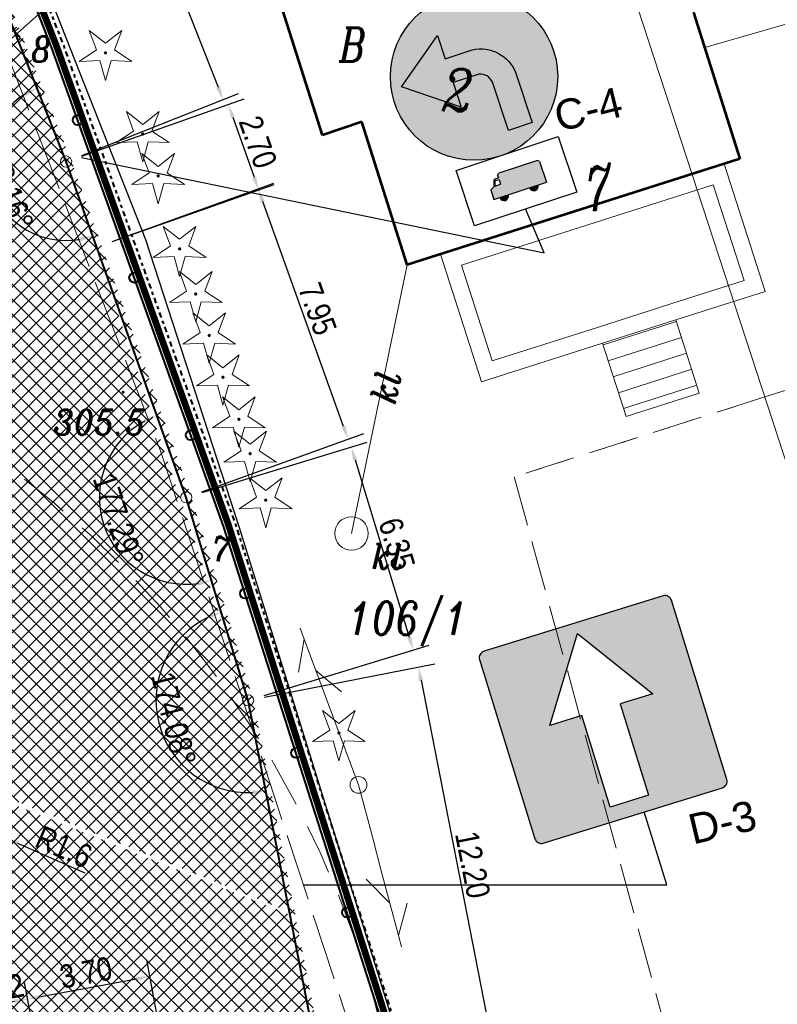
# Model space of a CAD drawing. Extents: x 779 to 3668, y -1329 to 9570.
# Tile 41 of 106: x 2288 to 2311, y -688 to -658. Entities that reach past the tile are written whole.
import ezdxf

# ---------------------------------------------------------------- set-up
doc = ezdxf.new("R2010")
doc.units = 0
for name, pattern in [('0.5_0.5', [1, 0.5, -0.5]), ('1.5_0.5', [2, 1.5, -0.5]), ('CENTER2', [1.125, 0.75, -0.125, 0.125, -0.125]), ('CIĄGłA', [0]), ('DASH', [0.75, 0.5, -0.25]), ('DGN Style 4', [0.3202, 0.16, -0.08, 0.0002, -0.08]), ('mz2.0_0.5', [2.5, 2, -0.5])]:
    doc.linetypes.add(name, pattern=pattern)
for name, color, linetype, lineweight in [('203-punkt graniczny', 7, 'Continuous', 0), ('203-punkt graniczny-Atr103', 7, 'Continuous', 0), ('210-oznaczenie konturu użytku gruntowego', 7, 'Continuous', 0), ('211-numer działki ewidencyjnej', 7, 'Continuous', 0), ('217-kontur klasyfikacyjny', 7, 'Continuous', 0), ('218-kontur użytku gruntowego', 7, 'Continuous', 0), ('219-działka ewidencyjna', 7, 'Continuous', 0), ('238-Punkt adresowy budynku', 7, 'Continuous', 0), ('312-budynek ewidencyjny', 7, 'Continuous', 0), ('320-blok - kondygnacja nadziemna', 7, 'Continuous', 0), ('320-blok - kondygnacja nadziemna-Atr25', 7, 'Continuous', 0), ('352-schody', 7, 'Continuous', 0), ('_a_obiekty', 250, 'Continuous', 30), ('AGP1_granica_opracow', 7, 'Continuous', 15), ('AGP1_KRAWEZNIKI', 7, 'Continuous', 40), ('MPZP', 7, 'Continuous', 0), ('OBOP01_01', 7, 'Continuous', 0), ('ogrodzenie trwałe (linia)', 7, 'Continuous', 0), ('osadnik kanalizacji lokalnej (dół Chambeau) (punkt)-SK', 7, 'Continuous', 0), ('osadnik kanalizacji lokalnej (dół Chambeau) (punkt)-SK-Atr17', 7, 'Continuous', 0), ('przewód elektroenergetyczny (linia)-SEPOD', 7, 'Continuous', 0), ('przewód kanalizacyjny (linia)-SK', 7, 'Continuous', 0), ('przewód kanalizacyjny (linia)-SK-Atr1', 7, 'Continuous', 0), ('przewód kanalizacyjny - projektowany lub w budowie (linia)-SK - ob. projektowany', 7, 'Continuous', 0), ('przewód telekomunikacyjny (linia)-STPOW - symbol', 7, 'Continuous', 0), ('RTPW01', 253, 'Continuous', 0), ('słup (punkt)', 7, 'Continuous', 0), ('taras', 7, 'Continuous', 0), ('zz-legenda', 7, 'Continuous', 13), ('zz-wypełnienie-chodniki', 142, 'Continuous', 5), ('zz-wypełnienie-drogi', 52, 'Continuous', 5)]:
    doc.layers.add(name, color=color, linetype=linetype, lineweight=lineweight)
for name, color, linetype in [('_a_ekran', 250, 'Continuous'), ('Y-ZNAKI', 7, 'Continuous'), ('Y-ZNAKI-POMOCE', 7, 'Continuous')]:
    doc.layers.add(name, color=color, linetype=linetype)
doc.styles.add('ARIAL', font='ARIALN.TTF')
doc.styles.get("Standard").update_dxf_attribs({"font": 'arial.ttf'})
doc.styles.add('Style-ITALIC_1250', font='ITALIC_1250.shx')
doc.linetypes.add('902-500', pattern='A,3.75,[24,dgnlstyle-geo-mz.shx,S=0.002786,R=0,X=0,Y=0],3.75', length=7.5)
doc.dimstyles.new('z1do1', dxfattribs={"dimtxt": 0.7, "dimasz": 0.4, "dimexe": 0.5, "dimexo": 0.5, "dimgap": 0.1, "dimtad": 1, "dimrnd": 0.05, "dimzin": 0, "dimdsep": 46, "dimtxsty": 'ARIAL', "dimcen": 0.09, "dimazin": 0, "dimtfac": 1, "dimtofl": 0, "dimtmove": 0, "dimatfit": 3, "dimfxl": 1, "dimtolj": 1, "dimtzin": 0, "dimarcsym": 0})
pattern_1 = [(45, (535.0041, -882.70357), (-0.224506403, 0.224506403), []), (135, (535.0041, -882.70357), (-0.224506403, -0.224506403), [])]

# ---------------------------------------------------------------- blocks, each defined once
blk = doc.blocks.new('203')
at = {"linetype": 'Continuous', "lineweight": -2, "ltscale": 10}
h = blk.add_hatch(color=0, dxfattribs=at)
edge = h.paths.add_edge_path()
edge.add_arc((0, 0), 0.45, 0, 360)
blk = doc.blocks.new('PT01')
at = {"color": 0, "linetype": 'Continuous', "lineweight": 13, "ltscale": 10}
for p, q in [((46.5, 0), (37.84, 5)), ((6.5, 0), (0, 0)), ((6.5, 0), (16.5, 0)), ((16.5, 0), (26.5, 0)), ((26.5, 0), (36.5, 0)), ((36.5, 0), (27.84, -5)), ((36.5, 0), (46.5, 0)), ((46.5, 0), (50, 0))]:
    blk.add_line(p, q, dxfattribs=at)
blk = doc.blocks.new('SM04')
at = {"color": 0, "linetype": 'Continuous', "lineweight": -2, "ltscale": 10}
blk.add_circle((0, 0), 2.5, dxfattribs=at)
blk = doc.blocks.new('RTPW01')
at = {"layer": 'RTPW01', "linetype": 'Continuous', "lineweight": 13, "true_color": 0x939598}
h = blk.add_hatch(color=252, dxfattribs=at)
edge = h.paths.add_edge_path()
edge.add_arc((0, 0), 0.045, 0, 360)
blk = doc.blocks.new('PZT MDCP podkład')
at = {"linetype": 'Continuous', "lineweight": -2, "ltscale": 10}
h = blk.add_hatch(color=8, dxfattribs=at)
edge = h.paths.add_edge_path()
edge.add_arc((2151.396, 97.326), 0.045, 0, 360)
at = {"layer": 'OBOP01_01', "linetype": 'Continuous', "lineweight": 13}
h = blk.add_hatch(color=8, dxfattribs=at)
edge = h.paths.add_edge_path()
edge.add_arc((2152.867, 97.101), 0.05, 0, 360)
h = blk.add_hatch(color=8, dxfattribs=at)
edge = h.paths.add_edge_path()
edge.add_arc((2153.98, 94.676), 0.05, 0, 360)
h = blk.add_hatch(color=8, dxfattribs=at)
edge = h.paths.add_edge_path()
edge.add_arc((2154.441, 93.425), 0.05, 0, 360)
h = blk.add_hatch(color=8, dxfattribs=at)
edge = h.paths.add_edge_path()
edge.add_arc((2155.083, 91.247), 0.05, 0, 360)
h = blk.add_hatch(color=8, dxfattribs=at)
edge = h.paths.add_edge_path()
edge.add_arc((2155.563, 89.899), 0.05, 0, 360)
h = blk.add_hatch(color=8, dxfattribs=at)
edge = h.paths.add_edge_path()
edge.add_arc((2155.966, 88.661), 0.05, 0, 360)
h = blk.add_hatch(color=8, dxfattribs=at)
edge = h.paths.add_edge_path()
edge.add_arc((2156.377, 87.411), 0.05, 0, 360)
h = blk.add_hatch(color=8, dxfattribs=at)
edge = h.paths.add_edge_path()
edge.add_arc((2156.853, 86.157), 0.05, 0, 360)
h = blk.add_hatch(color=8, dxfattribs=at)
edge = h.paths.add_edge_path()
edge.add_arc((2157.188, 85.13), 0.05, 0, 360)
h = blk.add_hatch(color=8, dxfattribs=at)
edge = h.paths.add_edge_path()
edge.add_arc((2157.653, 83.741), 0.05, 0, 360)
h = blk.add_hatch(color=8, dxfattribs=at)
edge = h.paths.add_edge_path()
edge.add_arc((2159.84, 76.787), 0.05, 0, 360)
at = {"layer": '217-kontur klasyfikacyjny', "color": 8, "linetype": '1.5_0.5', "lineweight": 13, "flags": 128}
for points in [[(2178.946, 88.866), (2172.566, 86.826)], [(2172.566, 86.826), (2165.076, 84.436)], [(2165.076, 84.436), (2175.276, 47.276)]]:
    blk.add_lwpolyline(points, dxfattribs=at)
at = {"layer": '218-kontur użytku gruntowego', "color": 8, "linetype": '0.5_0.5', "lineweight": 13, "flags": 128}
blk.add_lwpolyline([(2172.566, 86.826), (2165.076, 84.436)], dxfattribs=at)
at = {"layer": '219-działka ewidencyjna', "color": 8, "linetype": 'Continuous', "lineweight": 13, "flags": 128}
for points in [[(2145.496, 112.296), (2151.396, 97.326)], [(2167.976, 100.886), (2176.346, 75.236)], [(2156.536, 83.016), (2151.396, 97.326)], [(2156.536, 83.016), (2162.216, 65.246)]]:
    blk.add_lwpolyline(points, dxfattribs=at)
at = {"layer": '312-budynek ewidencyjny', "color": 8, "linetype": 'Continuous', "lineweight": 53, "flags": 128}
for points in [[(2159.346, 94.646), (2157.946, 99.066)], [(2170.436, 98.306), (2171.816, 93.936)], [(2160.526, 95.036), (2159.346, 94.646)], [(2161.876, 90.766), (2160.526, 95.036)], [(2171.816, 93.936), (2161.876, 90.766)]]:
    blk.add_lwpolyline(points, dxfattribs=at)
at = {"layer": '320-blok - kondygnacja nadziemna', "color": 8, "linetype": 'Continuous', "lineweight": 13, "flags": 128}
blk.add_lwpolyline([(2161.876, 90.766), (2160.526, 95.036), (2159.346, 94.646), (2157.946, 99.066), (2159.106, 99.416), (2157.666, 103.906), (2158.376, 104.106), (2165.976, 106.536), (2167.486, 107.216), (2169.036, 102.516), (2169.236, 101.956), (2168.696, 101.766), (2169.716, 98.626), (2170.246, 98.816), (2170.436, 98.306), (2171.816, 93.936), (2161.876, 90.766)], close=True, dxfattribs=at)
at = {"layer": '352-schody', "color": 8, "linetype": 'Continuous', "lineweight": 13, "flags": 128}
blk.add_lwpolyline([(2167.716, 88.426), (2169.906, 89.126), (2170.606, 86.936), (2168.416, 86.236), (2167.716, 88.426)], close=True, dxfattribs=at)
blk.add_lwpolyline([(2167.716, 88.426), (2169.906, 89.126), (2170.606, 86.936), (2168.416, 86.236), (2167.716, 88.426)], close=True, dxfattribs=at)
for points in [[(2169.921, 89.079), (2167.731, 88.379)], [(2170.073, 88.603), (2167.883, 87.903)], [(2170.225, 88.127), (2168.035, 87.427)], [(2170.378, 87.65), (2168.188, 86.95)], [(2170.53, 87.174), (2168.34, 86.474)]]:
    blk.add_lwpolyline(points, dxfattribs=at)
at = {"layer": 'MPZP', "color": 8, "linetype": 'DGN Style 4', "lineweight": 40, "flags": 128}
blk.add_lwpolyline([(2105.951, 127.031), (2135.306, 137.337), (2141.691, 122.493), (2145.682, 112.37), (2151.584, 97.397), (2156.726, 83.081), (2162.409, 65.301), (2167.841, 43.184), (2173.517, 19.532), (2179.635, 13.841), (2188.833, 4.752), (2192.016, 1.92)], dxfattribs=at)
at = {"layer": 'OBOP01_01', "color": 8, "linetype": 'Continuous', "lineweight": 13, "flags": 128}
for points in [[(2152.867, 96.272), (2152.7, 96.871), (2152.079, 96.845), (2152.597, 97.189), (2152.38, 97.772), (2152.867, 97.386), (2153.355, 97.772), (2153.138, 97.189), (2153.656, 96.845), (2153.035, 96.871), (2152.867, 96.272)], [(2153.98, 93.847), (2153.812, 94.445), (2153.191, 94.42), (2153.709, 94.764), (2153.492, 95.346), (2153.98, 94.961), (2154.467, 95.346), (2154.25, 94.764), (2154.768, 94.42), (2154.147, 94.445), (2153.98, 93.847)], [(2154.441, 92.596), (2154.274, 93.195), (2153.653, 93.169), (2154.171, 93.513), (2153.954, 94.096), (2154.441, 93.71), (2154.929, 94.096), (2154.712, 93.513), (2155.23, 93.169), (2154.609, 93.195), (2154.441, 92.596)], [(2155.083, 90.418), (2154.915, 91.017), (2154.294, 90.991), (2154.812, 91.335), (2154.595, 91.918), (2155.083, 91.532), (2155.57, 91.918), (2155.353, 91.335), (2155.871, 90.991), (2155.25, 91.017), (2155.083, 90.418)], [(2155.563, 89.07), (2155.396, 89.668), (2154.775, 89.643), (2155.292, 89.987), (2155.076, 90.57), (2155.563, 90.184), (2156.05, 90.57), (2155.834, 89.987), (2156.351, 89.643), (2155.73, 89.668), (2155.563, 89.07)], [(2155.966, 87.832), (2155.799, 88.431), (2155.178, 88.405), (2155.696, 88.749), (2155.479, 89.332), (2155.966, 88.946), (2156.454, 89.332), (2156.237, 88.749), (2156.755, 88.405), (2156.134, 88.431), (2155.966, 87.832)], [(2156.377, 86.582), (2156.21, 87.18), (2155.588, 87.154), (2156.106, 87.499), (2155.89, 88.081), (2156.377, 87.695), (2156.864, 88.081), (2156.648, 87.499), (2157.165, 87.154), (2156.544, 87.18), (2156.377, 86.582)], [(2156.853, 85.328), (2156.685, 85.926), (2156.064, 85.9), (2156.582, 86.245), (2156.365, 86.827), (2156.853, 86.441), (2157.34, 86.827), (2157.123, 86.245), (2157.641, 85.9), (2157.02, 85.926), (2156.853, 85.328)], [(2157.188, 84.301), (2157.021, 84.9), (2156.4, 84.874), (2156.918, 85.218), (2156.701, 85.801), (2157.188, 85.415), (2157.676, 85.801), (2157.459, 85.218), (2157.977, 84.874), (2157.356, 84.9), (2157.188, 84.301)], [(2157.653, 82.912), (2157.485, 83.51), (2156.864, 83.484), (2157.382, 83.829), (2157.165, 84.411), (2157.653, 84.025), (2158.14, 84.411), (2157.923, 83.829), (2158.441, 83.484), (2157.82, 83.51), (2157.653, 82.912)], [(2159.84, 75.958), (2159.673, 76.557), (2159.052, 76.531), (2159.57, 76.875), (2159.353, 77.458), (2159.84, 77.072), (2160.328, 77.458), (2160.111, 76.875), (2160.629, 76.531), (2160.008, 76.557), (2159.84, 75.958)]]:
    blk.add_lwpolyline(points, close=True, dxfattribs=at)
at = {"layer": 'ogrodzenie trwałe (linia)', "color": 8, "linetype": '902-500', "lineweight": 30, "flags": 128}
blk.add_lwpolyline([(2201.026, 25.936), (2203.096, 26.226), (2196.526, 52.656), (2189.216, 78.326), (2185.026, 90.136), (2181.246, 100.996), (2180.716, 103.656), (2164.906, 146.866), (2145.896, 140.406), (2135.536, 136.576), (2142.946, 119.686), (2154.066, 91.526), (2156.856, 82.926), (2163.326, 62.136), (2173.076, 21.416), (2181.186, 20.276), (2186.806, 20.096), (2192.936, 20.706), (2195.036, 22.776), (2196.636, 25.266), (2198.206, 25.546)], dxfattribs=at)
at = {"layer": 'osadnik kanalizacji lokalnej (dół Chambeau) (punkt)-SK', "color": 8, "linetype": 'Continuous', "lineweight": 13}
blk.add_circle((2160.216, 82.746), 0.5, dxfattribs=at)
at = {"layer": 'przewód elektroenergetyczny (linia)-SEPOD', "color": 8, "linetype": 'Continuous', "lineweight": 13, "flags": 128}
blk.add_lwpolyline([(2181.286, 100.296), (2170.766, 97.266)], dxfattribs=at)
at = {"layer": 'przewód kanalizacyjny (linia)-SK', "color": 8, "linetype": 'Continuous', "lineweight": 13, "flags": 128}
blk.add_lwpolyline([(2161.876, 90.766), (2160.216, 82.746)], dxfattribs=at)
at = {"layer": 'przewód kanalizacyjny - projektowany lub w budowie (linia)-SK - ob. projektowany', "color": 8, "linetype": 'mz2.0_0.5', "lineweight": 13, "flags": 128}
blk.add_lwpolyline([(2145.026, 111.386), (2145.776, 107.346), (2148.636, 100.426), (2154.506, 85.216), (2156.906, 77.966), (2160.896, 65.786), (2162.116, 60.946), (2165.286, 47.416), (2168.336, 34.676), (2158.396, 20.796), (2150.736, 14.086), (2148.566, 11.566), (2149.486, -4.974)], dxfattribs=at)
at = {"layer": 'taras', "color": 8, "lineweight": 5}
for p, q in [((2162.876, 91.086), (2171.346, 93.786)), ((2171.346, 93.786), (2172.576, 89.976)), ((2163.505, 90.762), (2171.024, 93.159)), ((2171.024, 93.159), (2171.946, 90.301)), ((2164.096, 87.276), (2162.876, 91.086)), ((2164.42, 87.904), (2163.505, 90.762)), ((2171.946, 90.301), (2169.754, 89.603)), ((2172.576, 89.976), (2169.906, 89.126)), ((2169.754, 89.603), (2167.565, 88.903)), ((2169.906, 89.126), (2167.716, 88.426)), ((2167.565, 88.903), (2164.42, 87.904)), ((2167.716, 88.426), (2164.096, 87.276))]:
    blk.add_line(p, q, dxfattribs=at)
at = {"layer": '203-punkt graniczny', "color": 8, "linetype": 'Continuous', "lineweight": 13, "xscale": 0.1, "yscale": 0.1, "zscale": 0.1}
blk.add_blockref('203', (2156.536, 83.016), dxfattribs=at)
at = {"layer": 'przewód telekomunikacyjny (linia)-STPOW - symbol', "color": 8, "linetype": 'Continuous', "lineweight": 13}
for xscale, yscale, zscale, rotation in [(0.09999999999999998, 0.09999999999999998, 0.09999999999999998, 110.446), (0.1, 0.1, 0.1, 284.851)]:
    blk.add_blockref('PT01', (2160.426, 75.236), dxfattribs=dict(at, xscale=xscale, yscale=yscale, zscale=zscale, rotation=rotation))
at = {"layer": 'RTPW01', "color": 8, "linetype": 'Continuous', "lineweight": 13}
blk.add_blockref('RTPW01', (2153.393, 86.966), dxfattribs=at)
at = {"layer": 'słup (punkt)', "color": 8, "linetype": 'Continuous', "lineweight": 13, "xscale": 0.1, "yscale": 0.1, "zscale": 0.1}
blk.add_blockref('SM04', (2160.426, 75.236), dxfattribs=at)
at = {"layer": '203-punkt graniczny-Atr103', "color": 8, "linetype": 'CIĄGłA', "lineweight": 5, "style": 'Style-ITALIC_1250', "width": 0.9}
blk.add_text('8', height=0.75, dxfattribs=at).set_placement((2150.648, 96.84))
at = {"layer": '203-punkt graniczny-Atr103', "color": 8, "lineweight": 13, "insert": (2156.035, 81.908), "char_height": 0.75, "attachment_point": 7, "line_spacing_factor": 0.6}
blk.add_mtext('\\FITALIC_1250;\\H1x;\\W0.9;7', dxfattribs=at)
at = {"layer": '210-oznaczenie konturu użytku gruntowego', "color": 8, "linetype": 'Continuous', "lineweight": 13, "insert": (2159.852, 96.844), "char_height": 1, "attachment_point": 7, "line_spacing_factor": 0.6}
blk.add_mtext('\\FITALIC_1250;\\H1x;\\W0.79;B', dxfattribs=at)
at = {"layer": '211-numer działki ewidencyjnej', "color": 8, "linetype": 'Continuous', "lineweight": 13, "insert": (2160.117, 80.716), "char_height": 1, "attachment_point": 1, "line_spacing_factor": 0.6}
blk.add_mtext('\\FITALIC_1250;\\H1x;\\W0.79;106/1', dxfattribs=at)
at = {"layer": '238-Punkt adresowy budynku', "color": 8, "linetype": 'Continuous', "lineweight": 30, "insert": (2167.643, 92.429), "char_height": 1.25, "attachment_point": 8, "rotation": 17.687, "line_spacing_factor": 0.6}
blk.add_mtext('\\FITALIC_1250;\\Q15;\\H1x;\\W0.79;7', dxfattribs=at)
at = {"layer": '320-blok - kondygnacja nadziemna-Atr25', "color": 8, "lineweight": 13, "insert": (2162.896, 95.36), "char_height": 1.25, "attachment_point": 7, "line_spacing_factor": 0.6}
blk.add_mtext('\\FITALIC_1250;\\H1x;\\W0.9;2', dxfattribs=at)
at = {"layer": 'osadnik kanalizacji lokalnej (dół Chambeau) (punkt)-SK-Atr17', "color": 8, "lineweight": 13, "insert": (2160.816, 81.686), "char_height": 0.75, "attachment_point": 7, "line_spacing_factor": 0.6}
blk.add_mtext('\\FITALIC_1250;\\H1x;\\W0.9;kl', dxfattribs=at)
at = {"layer": 'przewód kanalizacyjny (linia)-SK-Atr1', "color": 8, "lineweight": 13, "insert": (2161.149, 86.661), "char_height": 0.75, "attachment_point": 4, "rotation": 78.306, "line_spacing_factor": 0.6}
blk.add_mtext('\\FITALIC_1250;\\H1x;\\W0.9;kl', dxfattribs=at)
at = {"layer": 'RTPW01', "color": 8, "linetype": 'Continuous', "lineweight": 13, "style": 'Style-ITALIC_1250', "width": 0.9}
blk.add_text('305.5', height=0.75, dxfattribs=at).set_placement((2151.321, 85.697))
blk = doc.blocks.new('ekran akustyczny')
at = {"layer": '_a_ekran', "color": 7, "lineweight": 40, "ltscale": 0.01}
blk.add_lwpolyline([(-3747.094, 2864.572), (-3745.082, 2885.182), (-3742.991, 2907.847), (-3742.554, 2926.49), (-3742.737, 2941.689), (-3743.422, 2957.763), (-3743.49, 2959.353), (-3743.703, 2964.352), (-3743.939, 2969.345), (-3745.039, 2984.304)], dxfattribs=at)
for centre in [(-3742.709, 2939.372), (-3742.649, 2934.372), (-3742.589, 2929.373), (-3742.604, 2924.375), (-3742.721, 2919.376), (-3742.838, 2914.377)]:
    blk.add_circle(centre, 0.15, dxfattribs=at)
blk = doc.blocks.new('*D1510')
at = {"layer": 'Defpoints', "color": 0, "transparency": 16777216}
for p in [(2286.488, -681.915), (2287.941, -682.555)]:
    blk.add_point(p, dxfattribs=at)
at = {"layer": 'zz-legenda', "color": 0, "lineweight": -2, "transparency": 16777216}
for p, q in [((2286.398, -681.915), (2286.578, -681.915)), ((2286.488, -682.005), (2286.488, -681.825)), ((2290.315, -683.6), (2288.307, -682.716))]:
    blk.add_line(p, q, dxfattribs=at)
at = {"layer": 'zz-legenda', "color": 0, "transparency": 16777216}
blk.add_solid([(2288.334, -682.655), (2288.281, -682.777), (2287.941, -682.555)], dxfattribs=at)
at = {"layer": 'zz-legenda', "color": 0, "transparency": 16777216, "insert": (2289.679, -682.82), "char_height": 0.7, "attachment_point": 5, "rotation": 336.238, "style": 'ARIAL'}
blk.add_mtext('\\A1;R1.6', dxfattribs=at)
blk = doc.blocks.new('*D1515')
at = {"layer": 'Defpoints', "color": 0, "transparency": 16777216}
for p in [(2295.184, -678.44), (2302.612, -689.429), (2297.525, -690.423)]:
    blk.add_point(p, dxfattribs=at)
at = {"layer": 'zz-legenda', "color": 0, "lineweight": -2, "transparency": 16777216}
for p, q in [((2295.675, -678.344), (2300.762, -677.35)), ((2300.348, -677.839), (2302.535, -689.036)), ((2298.016, -690.327), (2303.103, -689.333))]:
    blk.add_line(p, q, dxfattribs=at)
at = {"layer": 'zz-legenda', "color": 0, "transparency": 16777216}
for points in [[(2300.413, -677.826), (2300.282, -677.852), (2300.271, -677.446)], [(2302.601, -689.023), (2302.47, -689.049), (2302.612, -689.429)]]:
    blk.add_solid(points, dxfattribs=at)
at = {"layer": 'zz-legenda', "color": 0, "transparency": 16777216, "insert": (2301.89, -683.35), "char_height": 0.7, "attachment_point": 5, "rotation": 281.056, "style": 'ARIAL'}
blk.add_mtext('\\A1;12.20', dxfattribs=at)
blk = doc.blocks.new('*D1516')
at = {"layer": 'Defpoints', "color": 0, "transparency": 16777216}
for p in [(2295.483, -663.165), (2290.647, -664.903), (2293.334, -672.378)]:
    blk.add_point(p, dxfattribs=at)
at = {"layer": 'zz-legenda', "color": 0, "lineweight": -2, "transparency": 16777216}
for p, q in [((2291.118, -664.734), (2295.953, -662.996)), ((2298.034, -670.264), (2295.618, -663.542)), ((2293.804, -672.209), (2298.64, -670.471))]:
    blk.add_line(p, q, dxfattribs=at)
at = {"layer": 'zz-legenda', "color": 0, "transparency": 16777216}
for points in [[(2295.681, -663.519), (2295.555, -663.564), (2295.483, -663.165)], [(2298.097, -670.241), (2297.971, -670.286), (2298.17, -670.64)]]:
    blk.add_solid(points, dxfattribs=at)
at = {"layer": 'zz-legenda', "color": 0, "transparency": 16777216, "insert": (2297.257, -666.748), "char_height": 0.7, "attachment_point": 5, "rotation": 289.7711, "style": 'ARIAL'}
blk.add_mtext('\\A1;7.95', dxfattribs=at)
blk = doc.blocks.new('*D1517')
at = {"layer": 'Defpoints', "color": 0, "transparency": 16777216}
for p in [(2293.334, -672.378), (2292.524, -677.727), (2295.184, -678.44), (2295.184, -678.44), (2302.7, -716.904)]:
    blk.add_point(p, dxfattribs=at)
at = {"layer": 'zz-legenda', "color": 0, "lineweight": -2, "transparency": 16777216}
blk.add_arc((2295.184, -678.44), 2.754, 115.3019, 272.7268, dxfattribs=at)
at = {"layer": 'zz-legenda', "color": 0, "transparency": 16777216}
for points in [[(2293.983, -675.888), (2294.031, -676.013), (2294.38, -675.806)], [(2295.307, -681.125), (2295.323, -681.257), (2295.712, -681.143)]]:
    blk.add_solid(points, dxfattribs=at)
at = {"layer": 'zz-legenda', "color": 0, "transparency": 16777216, "insert": (2292.956, -678.996), "char_height": 0.7, "attachment_point": 5, "rotation": 284.0144, "style": 'ARIAL'}
blk.add_mtext('\\A1;174.08°', dxfattribs=at)
blk = doc.blocks.new('*D1518')
at = {"layer": 'Defpoints', "color": 0, "transparency": 16777216}
for p in [(2284.898, -650.051), (2294.434, -660.5), (2289.746, -662.348)]:
    blk.add_point(p, dxfattribs=at)
at = {"layer": 'zz-legenda', "color": 0, "lineweight": -2, "transparency": 16777216}
for p, q in [((2285.363, -649.868), (2290.051, -648.019)), ((2289.733, -648.575), (2294.288, -660.128)), ((2290.211, -662.165), (2294.9, -660.316))]:
    blk.add_line(p, q, dxfattribs=at)
at = {"layer": 'zz-legenda', "color": 0, "transparency": 16777216}
for points in [[(2289.795, -648.55), (2289.671, -648.599), (2289.586, -648.203)], [(2294.35, -660.103), (2294.226, -660.152), (2294.434, -660.5)]]:
    blk.add_solid(points, dxfattribs=at)
at = {"layer": 'zz-legenda', "color": 0, "transparency": 16777216, "insert": (2292.436, -654.183), "char_height": 0.7, "attachment_point": 5, "rotation": 291.5178, "style": 'ARIAL'}
blk.add_mtext('\\A1;13.20', dxfattribs=at)
blk = doc.blocks.new('*D1533')
at = {"layer": 'Defpoints', "color": 0, "transparency": 16777216}
for p in [(2293.334, -672.378), (2300.114, -676.936), (2295.184, -678.44)]:
    blk.add_point(p, dxfattribs=at)
at = {"layer": 'zz-legenda', "color": 0, "lineweight": -2, "transparency": 16777216}
for p, q in [((2293.812, -672.232), (2298.742, -670.728)), ((2298.38, -671.256), (2299.997, -676.553)), ((2295.662, -678.294), (2300.592, -676.79))]:
    blk.add_line(p, q, dxfattribs=at)
at = {"layer": 'zz-legenda', "color": 0, "transparency": 16777216}
for points in [[(2298.444, -671.237), (2298.317, -671.276), (2298.264, -670.874)], [(2300.061, -676.534), (2299.933, -676.573), (2300.114, -676.936)]]:
    blk.add_solid(points, dxfattribs=at)
at = {"layer": 'zz-legenda', "color": 0, "transparency": 16777216, "insert": (2299.626, -673.771), "char_height": 0.7, "attachment_point": 5, "rotation": 286.9724, "style": 'ARIAL'}
blk.add_mtext('\\A1;6.35', dxfattribs=at)
blk = doc.blocks.new('*D1534')
at = {"layer": 'Defpoints', "color": 0, "transparency": 16777216}
for p in [(2289.746, -662.348), (2290.788, -671.873), (2293.334, -672.378), (2293.334, -672.378), (2295.184, -678.44)]:
    blk.add_point(p, dxfattribs=at)
at = {"layer": 'zz-legenda', "color": 0, "lineweight": -2, "transparency": 16777216}
blk.add_arc((2293.334, -672.378), 2.595, 118.5215, 278.1324, dxfattribs=at)
at = {"layer": 'zz-legenda', "color": 0, "transparency": 16777216}
for points in [[(2292.068, -670.037), (2292.122, -670.159), (2292.46, -669.935)], [(2293.687, -674.882), (2293.716, -675.012), (2294.091, -674.86)]]:
    blk.add_solid(points, dxfattribs=at)
at = {"layer": 'zz-legenda', "color": 0, "transparency": 16777216, "insert": (2291.305, -673.051), "char_height": 0.7, "attachment_point": 5, "rotation": 288.3269, "style": 'ARIAL'}
blk.add_mtext('\\A1;177.29°', dxfattribs=at)
blk = doc.blocks.new('*D1535')
at = {"layer": 'Defpoints', "color": 0, "transparency": 16777216}
for p in [(2278.337, -633.41), (2287.417, -661.975), (2289.746, -662.348), (2289.746, -662.348), (2293.334, -672.378)]:
    blk.add_point(p, dxfattribs=at)
at = {"layer": 'zz-legenda', "color": 0, "lineweight": -2, "transparency": 16777216}
blk.add_arc((2289.746, -662.348), 2.359, 121.2457, 279.9536, dxfattribs=at)
at = {"layer": 'zz-legenda', "color": 0, "transparency": 16777216}
for points in [[(2288.493, -660.272), (2288.552, -660.391), (2288.881, -660.154)], [(2290.137, -664.607), (2290.171, -664.736), (2290.541, -664.569)]]:
    blk.add_solid(points, dxfattribs=at)
at = {"layer": 'zz-legenda', "color": 0, "transparency": 16777216, "insert": (2287.966, -663.017), "char_height": 0.7, "attachment_point": 5, "rotation": 290.5996, "style": 'ARIAL'}
blk.add_mtext('\\A1;178.16°', dxfattribs=at)
blk = doc.blocks.new('*D1536')
at = {"layer": 'Defpoints', "color": 0, "transparency": 16777216}
for p in [(2289.746, -662.348), (2295.493, -663.195), (2290.647, -664.903)]:
    blk.add_point(p, dxfattribs=at)
at = {"layer": 'zz-legenda', "color": 0, "lineweight": -2, "transparency": 16777216}
for p, q in [((2290.218, -662.182), (2295.064, -660.473)), ((2294.725, -661.017), (2295.36, -662.818)), ((2291.119, -664.737), (2295.965, -663.029))]:
    blk.add_line(p, q, dxfattribs=at)
at = {"layer": 'zz-legenda', "color": 0, "transparency": 16777216}
for points in [[(2294.788, -660.995), (2294.662, -661.039), (2294.592, -660.64)], [(2295.423, -662.796), (2295.297, -662.84), (2295.493, -663.195)]]:
    blk.add_solid(points, dxfattribs=at)
at = {"layer": 'zz-legenda', "color": 0, "transparency": 16777216, "insert": (2295.474, -661.765), "char_height": 0.7, "attachment_point": 5, "rotation": 289.4187, "style": 'ARIAL'}
blk.add_mtext('\\A1;2.70', dxfattribs=at)
blk = doc.blocks.new('*D1549')
at = {"layer": 'Defpoints', "color": 0, "transparency": 16777216}
for p in [(2287.412, -687.583), (2288.109, -691.323), (2289.295, -691.102)]:
    blk.add_point(p, dxfattribs=at)
at = {"layer": 'zz-legenda', "color": 0, "lineweight": -2, "transparency": 16777216}
for p, q in [((2289.203, -690.61), (2288.507, -686.871)), ((2288.017, -690.831), (2287.321, -687.092)), ((2288.205, -687.436), (2287.806, -687.51))]:
    blk.add_line(p, q, dxfattribs=at)
at = {"layer": 'zz-legenda', "color": 0, "transparency": 16777216}
for points in [[(2287.793, -687.445), (2287.818, -687.576), (2287.412, -687.583)], [(2288.193, -687.37), (2288.217, -687.501), (2288.598, -687.363)]]:
    blk.add_solid(points, dxfattribs=at)
at = {"layer": 'zz-legenda', "color": 0, "transparency": 16777216, "insert": (2287.923, -687.029), "char_height": 0.7, "attachment_point": 5, "rotation": 10.5511, "style": 'ARIAL'}
blk.add_mtext('\\A1;1.2', dxfattribs=at)
blk = doc.blocks.new('D3')
at = {"layer": 'Y-ZNAKI'}
h = blk.add_hatch(color=5, dxfattribs=at)
h.paths.add_polyline_path([(0, 6, 0.414214), (-0.2, 5.8), (-0.2, 0.2, 0.414214), (0, 0), (5.6, 0, 0.414214), (5.8, 0.2), (5.8, 5.8, 0.414214), (5.6, 6)])
h.paths.add_polyline_path([(4.443, 3.3), (3.423, 3.3), (3.423, 0.44), (2.228, 0.44), (2.228, 3.3), (1.228, 3.3), (2.828, 5.685)], flags=16)
for p, q in [((5.6, 6), (0, 6)), ((-0.2, 5.8), (-0.2, 0.2)), ((1.228, 3.3), (2.828, 5.685)), ((2.828, 5.685), (4.443, 3.3)), ((5.8, 0.2), (5.8, 5.8)), ((2.228, 3.3), (1.228, 3.3)), ((2.228, 0.44), (2.228, 3.3)), ((4.443, 3.3), (3.423, 3.3)), ((3.423, 3.3), (3.423, 0.44)), ((3.423, 0.44), (2.228, 0.44)), ((3.423, 0.44), (3.423, 0.44)), ((0, 0), (5.6, 0))]:
    blk.add_line(p, q, dxfattribs=at)
for centre, start, end in [((0, 5.8), 90, 180), ((5.6, 5.8), 360, 90), ((0, 0.2), 180, 270), ((5.6, 0.2), 270, 0)]:
    blk.add_arc(centre, 0.2, start, end, dxfattribs=at)
blk = doc.blocks.new('c4')
at = {"layer": 'Y-ZNAKI'}
h = blk.add_hatch(color=5, dxfattribs=at)
h.dxf.hatch_style = 1
h.paths.add_polyline_path([(-2.499, 0, 1), (2.499, 0, 1)])
h.paths.add_polyline_path([(1.217, -0.296), (1.217, -1.848), (0.467, -1.848), (0.467, -0.334, 0.32748), (0.161, 0.027), (-0.648, 0.027), (-0.648, -0.743), (-2.153, 0.397), (-0.648, 1.512), (-0.648, 0.777), (0.197, 0.777, -0.374565)], flags=16)
h = blk.add_hatch(color=255, dxfattribs=at)
h.dxf.hatch_style = 1
h.paths.add_polyline_path([(-0.648, 0.777), (-0.648, 1.512), (-2.153, 0.397), (-0.648, -0.743), (-0.648, 0.027), (0.161, 0.027, -0.32748), (0.467, -0.334), (0.467, -1.848), (1.217, -1.848), (1.217, -0.296, 0.374565), (0.197, 0.777)])
blk.add_lwpolyline([(-2.153, 0.397), (-0.648, 1.512), (-0.648, 0.777), (0.197, 0.777, -0.374565), (1.217, -0.296), (1.217, -1.848), (0.467, -1.848), (0.467, -0.334, 0.32748), (0.161, 0.027), (-0.648, 0.027), (-0.648, -0.743)], format="xyb", close=True, dxfattribs=at)
blk.add_circle((0, 0), 2.499, dxfattribs=at)
blk = doc.blocks.new('A$C70C272C6')
at = {"layer": 'Y-ZNAKI'}
h = blk.add_hatch(color=256, dxfattribs=at)
h.dxf.hatch_style = 1
h.paths.add_polyline_path([(-1.533, 1.133), (-1.533, 2.426), (-1.638, 2.532), (-4.067, 2.532), (-4.173, 2.426), (-4.173, 2.268), (-4.437, 2.268), (-4.569, 1.872), (-4.833, 1.74), (-4.833, 1.133)])
h.paths.add_polyline_path([(-4.173, 1.872), (-4.513, 1.872), (-4.416, 2.162), (-4.173, 2.162)], flags=16)
h = blk.add_hatch(color=256, dxfattribs=at)
h.dxf.hatch_style = 1
h.paths.add_polyline_path([(-4.464, 1.133, 1), (-3.936, 1.133)])
h = blk.add_hatch(color=256, dxfattribs=at)
h.dxf.hatch_style = 1
h.paths.add_polyline_path([(-2.589, 1.133, 1), (-2.061, 1.133)])
for p, q in [((-4.173, 2.426), (-4.067, 2.532)), ((-4.173, 2.426), (-4.173, 2.268)), ((-1.638, 2.532), (-4.067, 2.532)), ((-1.533, 2.426), (-1.638, 2.532)), ((-1.533, 2.426), (-1.533, 1.133)), ((-4.833, 1.74), (-4.569, 1.872)), ((-4.569, 1.872), (-4.437, 2.268)), ((-4.513, 1.872), (-4.416, 2.162)), ((-4.513, 1.872), (-4.173, 1.872)), ((-4.173, 2.268), (-4.437, 2.268)), ((-4.173, 2.162), (-4.416, 2.162)), ((-4.173, 2.162), (-4.173, 1.872)), ((-4.833, 1.74), (-4.833, 1.133)), ((-4.833, 1.133), (-1.533, 1.133))]:
    blk.add_line(p, q, dxfattribs=at)
blk.add_lwpolyline([(-6.432, 3.494), (0, 3.494), (0, 0), (-6.432, 0)], close=True, dxfattribs=at)
for centre in [(-4.2, 1.133), (-2.325, 1.133)]:
    blk.add_arc(centre, 0.264, 180, 360, dxfattribs=at)
blk = doc.blocks.new('*D1545')
at = {"layer": 'Defpoints', "color": 0, "transparency": 16777216}
for p in [(2292.245, -686.683), (2292.97, -690.573), (2289.322, -691.252)]:
    blk.add_point(p, dxfattribs=at)
at = {"layer": 'zz-legenda', "color": 0, "lineweight": -2, "transparency": 16777216}
for p, q in [((2292.878, -690.082), (2292.154, -686.192)), ((2289.231, -690.761), (2288.506, -686.871)), ((2288.991, -687.289), (2291.852, -686.757))]:
    blk.add_line(p, q, dxfattribs=at)
at = {"layer": 'zz-legenda', "color": 0, "transparency": 16777216}
for points in [[(2291.84, -686.691), (2291.864, -686.822), (2292.245, -686.683)], [(2288.979, -687.224), (2289.003, -687.355), (2288.598, -687.363)]]:
    blk.add_solid(points, dxfattribs=at)
at = {"layer": 'zz-legenda', "color": 0, "transparency": 16777216, "insert": (2290.338, -686.573), "char_height": 0.7, "attachment_point": 5, "rotation": 10.5511, "style": 'ARIAL'}
blk.add_mtext('\\A1;3.70', dxfattribs=at)

msp = doc.modelspace()

# ---------------------------------------------------------------- hatches: boundary and pattern name
at = {"layer": 'zz-wypełnienie-chodniki'}
h = msp.add_hatch(dxfattribs=at)
h.set_pattern_fill('ANSI37', color=256, scale=0.1, style=0)
h.set_pattern_definition([(45, (72.096, -387.0553), (-0.224506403, 0.224506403), []), (135, (72.096, -387.0553), (-0.224506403, -0.224506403), [])])
edge = h.paths.add_edge_path()
edge.add_arc((2285.894, -725.926), 2.633, 240.8317, 270.2907, ccw=False)
edge.add_arc((2286.404, -725.368), 3.373, 200.4117, 237.8983, ccw=False)
edge.add_arc((2440.64, -674.741), 165.704, 197.78063, 198.21758, ccw=False)
edge.add_arc((2286.658, -724.114), 4, 112.3008, 197.8899, ccw=False)
edge.add_line((2285.14, -720.413), (2289.001, -719.105))
edge.add_arc((2283.137, -702.867), 17.265, 289.857, 321.7648)
edge.add_arc((2284.721, -704.14), 15.232, 321.8391, 367.187)
edge.add_line((2299.834, -702.235), (2295.184, -678.44))
edge.add_line((2295.184, -678.44), (2293.334, -672.378))
edge.add_line((2293.334, -672.378), (2289.746, -662.348))
edge.add_line((2289.746, -662.348), (2282.62, -644.273))
edge.add_line((2282.62, -644.273), (2278.671, -634.258))
edge.add_line((2278.671, -634.258), (2278.338, -633.412))
edge.add_arc((2273.686, -635.248), 5.001, 21.5279, 100.5413)
edge.add_line((2272.771, -630.331), (2272.638, -630.356))
edge.add_line((2272.638, -630.356), (2250.643, -634.453))
edge.add_line((2250.643, -634.453), (2259.909, -684.197))
edge.add_line((2259.909, -684.197), (2263.612, -683.507))
edge.add_arc((2263.744, -684.703), 1.203, -19.9619, 96.3072, ccw=False)
edge.add_arc((2264.405, -684.942), 0.5, 317.2271, 339.9615, ccw=False)
edge.add_arc((2269.722, -689.862), 6.744, 137.2271, 184.4632)
edge.add_line((2262.999, -690.386), (2263.357, -692.702))
edge.add_line((2263.357, -692.702), (2264.415, -698.413))
edge.add_line((2264.415, -698.413), (2265.258, -702.957))
edge.add_line((2265.258, -702.957), (2267.414, -712.892))
edge.add_arc((2282.497, -708.965), 15.586, 194.5951, 204.2785)
edge.add_arc((2275.694, -711.901), 8.178, 205.1212, 225.4637)
edge.add_line((2269.958, -717.731), (2272.389, -720.147))
edge.add_arc((2266.684, -725.321), 7.702, 27.1145, 42.1999, ccw=False)
edge.add_line((2273.539, -721.81), (2274.631, -724.36))
edge.add_arc((2268.391, -726.189), 6.503, -2.9609, 16.3405, ccw=False)
edge.add_arc((2256.755, -724.409), 18.253, 344.7004, 353.3418, ccw=False)
edge.add_line((2274.361, -729.225), (2274.071, -730.275))
edge.add_arc((2264.509, -726.761), 10.187, 310.1754, 339.8225, ccw=False)
edge.add_line((2271.081, -734.545), (2270.603, -734.737))
edge.add_arc((2264.509, -726.761), 10.037, 307.382, 339.7888)
edge.add_arc((2244.773, -721.587), 30.409, 343.4897, 347.8328)
edge.add_arc((2256.75, -724.408), 18.108, 348.5707, 353.3645)
edge.add_arc((2268.308, -726.198), 6.436, 357.3081, 376.0488)
edge.add_line((2274.493, -724.419), (2273.403, -721.874))
edge.add_arc((2270.677, -722.56), 2.812, 14.1144, 55.2095)
edge.add_line((2272.281, -720.251), (2269.853, -717.837))
edge.add_arc((2275.694, -711.901), 8.328, 205.1136, 225.4611, ccw=False)
edge.add_arc((2282.497, -708.965), 15.736, 194.5839, 204.2825, ccw=False)
edge.add_line((2267.268, -712.927), (2265.111, -702.987))
edge.add_line((2265.111, -702.987), (2264.235, -698.294))
edge.add_line((2264.235, -698.294), (2261.565, -698.792))
edge.add_line((2261.565, -698.792), (2260.53, -693.39))
edge.add_line((2260.53, -693.39), (2263.238, -692.885))
edge.add_line((2263.238, -692.885), (2262.85, -690.404))
edge.add_arc((2269.722, -689.862), 6.894, 137.4766, 184.5106, ccw=False)
edge.add_arc((2264.273, -684.864), 0.5, 317.4766, 342.905)
edge.add_arc((2263.747, -684.703), 1.05, 342.905, 381.532)
edge.add_line((2264.724, -684.317), (2257.978, -685.574))
edge.add_line((2257.978, -685.574), (2255.821, -673.993))
edge.add_line((2255.821, -673.993), (2256.952, -673.782))
edge.add_line((2256.952, -673.782), (2249.632, -634.488))
edge.add_line((2249.632, -634.488), (2250.615, -634.305))
edge.add_line((2250.615, -634.305), (2272.625, -630.205))
edge.add_line((2272.625, -630.205), (2272.745, -630.183))
edge.add_arc((2273.686, -635.247), 5.151, 21.5199, 100.5252, ccw=False)
edge.add_line((2278.477, -633.357), (2278.806, -634.192))
edge.add_line((2278.806, -634.192), (2282.766, -644.236))
edge.add_line((2282.766, -644.236), (2286.522, -653.761))
edge.add_line((2286.522, -653.761), (2287.136, -653.519))
edge.add_line((2287.136, -653.519), (2287.745, -655.063))
edge.add_line((2287.745, -655.063), (2287.131, -655.305))
edge.add_line((2287.131, -655.305), (2289.886, -662.293))
edge.add_line((2289.886, -662.293), (2293.477, -672.335))
edge.add_line((2293.477, -672.335), (2295.331, -678.411))
edge.add_line((2295.331, -678.411), (2299.982, -702.216))
edge.add_arc((2284.721, -704.14), 15.382, -38.1613, 7.187, ccw=False)
edge.add_arc((2283.137, -702.867), 17.415, 289.8521, 321.7651, ccw=False)
edge.add_line((2289.051, -719.246), (2285.188, -720.555))
edge.add_arc((2286.625, -724.098), 3.823, 112.068, 198.2671)
edge.add_line((2282.994, -725.296), (2283.383, -726.492))
edge.add_arc((2285.844, -725.677), 2.593, 198.3194, 219.5312)
edge.add_arc((2285.894, -725.926), 2.483, 214.3489, 282.1486)
edge.add_line((2286.417, -728.354), (2285.908, -728.559))
at = {"layer": 'zz-wypełnienie-drogi'}
h = msp.add_hatch(dxfattribs=at)
h.set_pattern_fill('ANSI37', color=256, scale=0.1, style=0)
h.set_pattern_definition(pattern_1)
h.paths.add_polyline_path([(2290.17, -663.532), (2285.041, -649.512), (2280.481, -651.441), (2280.442, -652.14), (2280.133, -652.608), (2279.463, -652.968), (2274.243, -653.85), (2273.663, -653.603), (2273.134, -652.521), (2270.245, -653.058), (2270.329, -653.853), (2270.121, -654.422), (2269.511, -654.765), (2268.46, -654.91), (2267.949, -654.758), (2259.765, -656.119), (2265.136, -684.923), (2263.402, -687.108), (2263.011, -689.201), (2274.09, -685.522), (2270.725, -668.096), (2270.181, -665.174), (2270.507, -663.792), (2271.331, -662.857), (2271.993, -662.735), (2282.511, -660.829), (2283.339, -661.082), (2283.894, -661.471), (2284.428, -662.305), (2288.073, -681.219), (2288.269, -681.454), (2290.548, -682.388), (2296.418, -684.757), (2295.184, -678.44)])
h = msp.add_hatch(dxfattribs=at)
h.set_pattern_fill('ANSI37', color=256, scale=0.1, style=0)
h.set_pattern_definition(pattern_1)
h.paths.add_polyline_path([(2266.01, -694.787), (2292.617, -688.434), (2294.337, -698.087), (2293.961, -702.97), (2289.001, -719.105), (2291.198, -718.303), (2295.309, -715.219), (2298.794, -710.351), (2299.945, -706.338), (2299.834, -702.235), (2296.435, -684.845), (2288.134, -681.536), (2287.827, -682.926), (2287.059, -683.583), (2275.839, -685.491), (2274.735, -685.234), (2262.86, -689.199), (2267.756, -714.471), (2270.491, -718.112), (2272.713, -720.338), (2274.735, -724.412), (2274.956, -725.994), (2274.805, -727.612), (2274.338, -729.557), (2273.753, -731.144), (2272.729, -732.901), (2271.845, -734.237), (2285.499, -728.724), (2284.585, -728.314), (2283.992, -727.726), (2283.4, -726.902), (2282.721, -724.821), (2282.808, -723.027), (2283.374, -721.829), (2284.658, -720.649), (2283.474, -701.695), (2267.798, -704.607)])

# ---------------------------------------------------------------- linework, layer by layer
at = {"layer": '_a_obiekty', "color": 251, "linetype": 'DASH', "lineweight": 5, "ltscale": 3, "true_color": 0x636466, "elevation": 0}
msp.add_lwpolyline([(2239.981, -701.085), (2240.492, -703.83, 0.414214), (2275.468, -727.843), (2276.058, -727.734, 0.414214), (2300.071, -692.757), (2299.561, -690.012, 0.414214), (2264.585, -665.999), (2263.995, -666.109, 0.414214)], format="xyb", close=True, dxfattribs=at)
at = {"layer": 'AGP1_granica_opracow', "color": 5, "linetype": 'CENTER2', "lineweight": 9, "ltscale": 5, "const_width": 0.2}
msp.add_lwpolyline([(2300.271, -690.955), (2294.591, -673.185), (2289.451, -658.875), (2283.551, -643.905), (2279.561, -633.785)], dxfattribs=at)
at = {"layer": 'AGP1_KRAWEZNIKI'}
for p, q in [((2289.746, -662.348), (2282.62, -644.273)), ((2293.334, -672.378), (2289.746, -662.348)), ((2295.184, -678.44), (2293.334, -672.378)), ((2299.569, -700.883), (2295.184, -678.44))]:
    msp.add_line(p, q, dxfattribs=at)
at = {"layer": 'Y-ZNAKI'}
for points in [[(2283.818, -662.519), (2297.802, -649.995), (2298.557, -652.208)], [(2290.207, -662.226), (2304.028, -665.069), (2303.471, -663.764)], [(2296.833, -683.949), (2307.686, -683.949), (2307.014, -681.774)]]:
    msp.add_lwpolyline(points, dxfattribs=at)
at = {"layer": 'zz-legenda'}
for centre in [(2289.746, -662.348), (2293.334, -672.378), (2295.184, -678.44)]:
    msp.add_circle(centre, 0.167, dxfattribs=at)

# ---------------------------------------------------------------- block references
at = {"rotation": 19.06936651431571}
msp.add_blockref('ekran akustyczny', (6787.747, -2216.389), dxfattribs=at)
at = {"layer": '_a_obiekty', "color": 18, "linetype": 'CIĄGłA', "lineweight": 5, "true_color": 0x000000}
msp.add_blockref('PZT MDCP podkład', (138.055, -756.202), dxfattribs=at)
at = {"layer": 'Y-ZNAKI'}
for name, p, rotation in [('c4', (2301.932, -659.811), 18.35257707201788), ('D3', (2304, -682.705), 17.16677084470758)]:
    msp.add_blockref(name, p, dxfattribs=dict(at, rotation=rotation))
at = {"layer": 'Y-ZNAKI', "xscale": 0.5, "yscale": 0.5, "zscale": 0.5, "rotation": 18.35257707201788}
msp.add_blockref('A$C70C272C6', (2304.998, -663.258), dxfattribs=at)

# ---------------------------------------------------------------- texts
at = {"layer": 'Y-ZNAKI', "insert": (2308.26, -681.874), "char_height": 0.9, "width": 11.45449, "attachment_point": 1, "rotation": 13.4008}
msp.add_mtext('{\\fArial|b0|i0|c238|p34;D-3}', dxfattribs=at)
at = {"layer": 'Y-ZNAKI-POMOCE', "insert": (2304.249, -660.589), "char_height": 0.9, "width": 11.45449, "attachment_point": 1, "rotation": 13.808}
msp.add_mtext('{\\fArial|b0|i0|c238|p34;C-4}', dxfattribs=at)

# ---------------------------------------------------------------- dimensions: what is measured, and where the dimension line sits
at = {"layer": 'zz-legenda'}
for base, line1, line2, picture, middle in [((2287.4171, -661.9752), ((2289.7462, -662.348), (2278.3369, -633.4101)), ((2293.3339, -672.3783), (2289.7462, -662.348)), '*D1535', (2287.9664, -663.017)), ((2290.788, -671.873), ((2293.334, -672.378), (2289.746, -662.348)), ((2295.184, -678.44), (2293.334, -672.378)), '*D1534', (2291.305, -673.051)), ((2292.524, -677.7275), ((2295.184, -678.4402), (2293.3339, -672.3783)), ((2302.6999, -716.9035), (2295.184, -678.4402)), '*D1517', (2292.9559, -678.9963))]:
    dim = msp.add_angular_dim_2l(base=base, line1=line1, line2=line2, dimstyle='z1do1', dxfattribs=at)
    dim.commit()
    dim.dimension.update_dxf_attribs({"geometry": picture, "text_midpoint": middle})
for p1, p2, distance, picture, middle in [((2284.898, -650.051), (2289.746, -662.348), 5.039, '*D1518', (2292.436, -654.183)), ((2289.746, -662.348), (2290.647, -664.903), 5.138, '*D1536', (2295.474, -661.765)), ((2293.334, -672.378), (2290.647, -664.903), -5.138, '*D1516', (2297.257, -666.748)), ((2293.334, -672.378), (2295.184, -678.44), 5.154, '*D1533', (2299.626, -673.771)), ((2295.184, -678.44), (2297.525, -690.423), 5.183, '*D1515', (2301.89, -683.35))]:
    dim = msp.add_aligned_dim(p1=p1, p2=p2, distance=distance, dimstyle='z1do1', dxfattribs=at)
    dim.commit()
    dim.dimension.update_dxf_attribs({"geometry": picture, "text_midpoint": middle})
dim = msp.add_radius_dim(center=(2286.488, -681.915), mpoint=(2287.941, -682.555), dimstyle='z1do1', override={"dimdec": 1}, dxfattribs=at)
dim.commit()
dim.dimension.update_dxf_attribs({"geometry": '*D1510', "text_midpoint": (2289.679, -682.82)})
dim = msp.add_linear_dim(base=(2292.245, -686.683), p1=(2289.322, -691.252), p2=(2292.97, -690.573), angle=10.5511, dimstyle='z1do1', dxfattribs=at)
dim.commit()
dim.dimension.update_dxf_attribs({"geometry": '*D1545', "text_midpoint": (2290.338, -686.573)})
dim = msp.add_linear_dim(base=(2287.412, -687.583), p1=(2289.295, -691.102), p2=(2288.109, -691.323), angle=190.5511, dimstyle='z1do1', override={"dimdec": 1}, dxfattribs=at)
dim.commit()
dim.dimension.update_dxf_attribs({"geometry": '*D1549', "text_midpoint": (2288.005, -687.473), "dimtype": 161})

doc.saveas('drawing.dxf')
